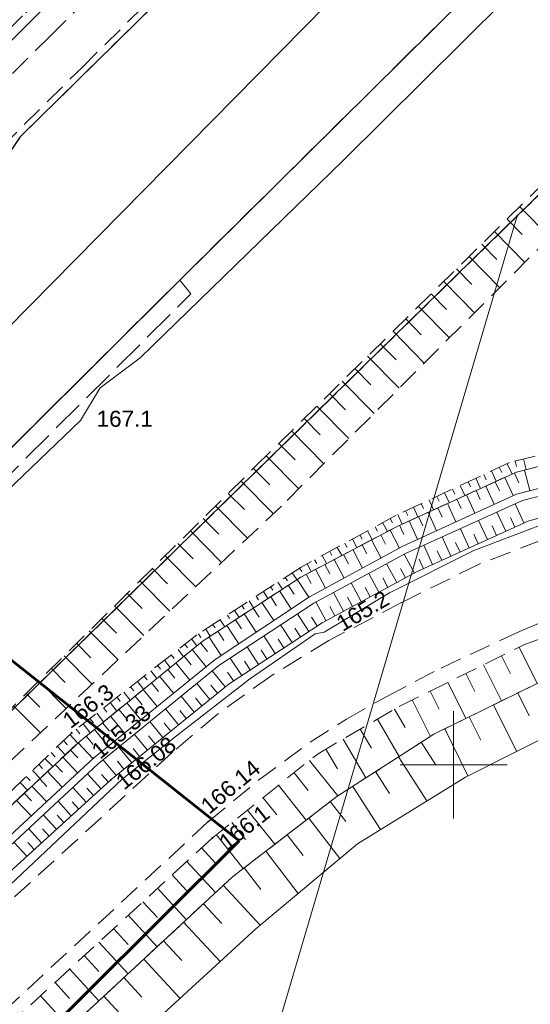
# Model space of a CAD drawing. Extents: x 7503703 to 7518012, y 5690450 to 5705715.
# Tile 41 of 50: x 7512730 to 7512754, y 5696889 to 5696935. Entities that reach past the tile are written whole.
import ezdxf

# ---------------------------------------------------------------- set-up
doc = ezdxf.new("R2010")
doc.units = 0
for name, pattern in [('PRZER1-1', [1, 0.5, -0.5]), ('PRZER2-1', [1.5, 1, -0.5]), ('PRZER3-1', [2, 1.5, -0.5])]:
    doc.linetypes.add(name, pattern=pattern)
doc.layers.get('0').update_dxf_attribs({"linetype": 'CONTINUOUS'})
for name, color, linetype, lineweight in [('EGDE', 7, 'CONTINUOUS', 18), ('EGPG', 7, 'CONTINUOUS', 18), ('GOSRBG', 7, 'CONTINUOUS', 18), ('GUPPRZ_O', 7, 'CONTINUOUS', 18), ('OTKC', 7, 'CONTINUOUS', 18), ('OTKG', 7, 'CONTINUOUS', 18), ('OTKJ', 7, 'CONTINUOUS', 18), ('OTKK', 7, 'CONTINUOUS', 25), ('OTKU', 7, 'CONTINUOUS', 18), ('OTRK', 7, 'CONTINUOUS', 18), ('OTRN', 7, 'CONTINUOUS', 13), ('OTRN_O', 7, 'CONTINUOUS', 13), ('OTRS', 7, 'CONTINUOUS', 13), ('OTRS_O', 7, 'CONTINUOUS', 13), ('OTRU', 7, 'CONTINUOUS', 18), ('Ramka sekcyjna', 7, 'CONTINUOUS', 18)]:
    doc.layers.add(name, color=color, linetype=linetype, lineweight=lineweight)
for name, color, linetype, lineweight, true_color in [('EGUG', 96, 'CONTINUOUS', 18, 0x008000), ('GESKLU', 96, 'CONTINUOUS', 18, 0x008000), ('SUEP', 1, 'CONTINUOUS', 18, 0xff0000), ('SUGP', 52, 'CONTINUOUS', 18, 0xbfbf00), ('SUKP', 36, 'CONTINUOUS', 18, 0x803300)]:
    doc.layers.add(name, color=color, linetype=linetype, lineweight=lineweight, true_color=true_color)
doc.styles.add('Arial', font='arial.ttf')

# ---------------------------------------------------------------- blocks, each defined once
blk = doc.blocks.new('D_GSPWPN1')
blk.add_hatch(color=0).paths.add_polyline_path([(-0.045, 0), (-0.043467, -0.011647), (-0.038971, -0.0225), (-0.03182, -0.03182), (-0.0225, -0.038971), (-0.011647, -0.043467), (0, -0.045), (0.011647, -0.043467), (0.0225, -0.038971), (0.03182, -0.03182), (0.038971, -0.0225), (0.043467, -0.011647), (0.045, 0), (0.043467, 0.011647), (0.038971, 0.0225), (0.03182, 0.03182), (0.0225, 0.038971), (0.011647, 0.043467), (0, 0.045), (-0.011647, 0.043467), (-0.0225, 0.038971), (-0.03182, 0.03182), (-0.038971, 0.0225), (-0.043467, 0.011647)])
blk = doc.blocks.new('D_GSPWPS1')
blk.add_hatch(color=0).paths.add_polyline_path([(-0.045, 0), (-0.043467, -0.011647), (-0.038971, -0.0225), (-0.03182, -0.03182), (-0.0225, -0.038971), (-0.011647, -0.043467), (0, -0.045), (0.011647, -0.043467), (0.0225, -0.038971), (0.03182, -0.03182), (0.038971, -0.0225), (0.043467, -0.011647), (0.045, 0), (0.043467, 0.011647), (0.038971, 0.0225), (0.03182, 0.03182), (0.0225, 0.038971), (0.011647, 0.043467), (0, 0.045), (-0.011647, 0.043467), (-0.0225, 0.038971), (-0.03182, 0.03182), (-0.038971, 0.0225), (-0.043467, 0.011647)])
blk = doc.blocks.new('D_GEPPGD1_2')
blk.add_hatch(color=0).paths.add_polyline_path([(0, -0.045), (0.013906, -0.042798), (0.02645, -0.036406), (0.036406, -0.02645), (0.042798, -0.013906), (0.045, 0), (0.042798, 0.013906), (0.036406, 0.02645), (0.02645, 0.036406), (0.013906, 0.042798), (0, 0.045), (-0.013906, 0.042798), (-0.02645, 0.036406), (-0.036406, 0.02645), (-0.042798, 0.013906), (-0.045, 0), (-0.042798, -0.013906), (-0.036406, -0.02645), (-0.02645, -0.036406), (-0.013906, -0.042798)])

msp = doc.modelspace()

# ---------------------------------------------------------------- linework, layer by layer
at = {"layer": 'EGDE', "color": 7, "linetype": 'Continuous', "lineweight": 18, "elevation": 10.22}
for points in [[(7512729.161, 5696902.336), (7512752.974, 5696925.642), (7512773.634, 5696945.879), (7512797.065, 5696968.816), (7512818.915, 5696990.213), (7512838.537, 5697009.42), (7512859.252, 5697029.706), (7512861.905, 5697038.564), (7512850.646, 5697050.063), (7512847.545, 5697053.223), (7512833.611, 5697039.586), (7512811.007, 5697017.48), (7512801.55, 5697008.23), (7512788.506, 5696995.453), (7512775.136, 5696982.375), (7512752.095, 5696959.778), (7512693.481, 5696901.899), (7512689.851, 5696898.43), (7512717.47, 5696890.889)], [(7512695.047, 5696787.292), (7512729.161, 5696902.336), (7512752.974, 5696925.642), (7512710.776, 5696782.632), (7512708.282, 5696783.37)]]:
    msp.add_lwpolyline(points, close=True, dxfattribs=at)
at = {"layer": 'EGUG', "color": 96, "linetype": 'PRZER1-1', "lineweight": 18, "true_color": 0x008000, "elevation": 10.08}
msp.add_lwpolyline([(7512693.481, 5696901.899), (7512752.095, 5696959.778), (7512775.136, 5696982.375), (7512788.506, 5696995.453), (7512801.55, 5697008.23), (7512811.007, 5697017.48), (7512833.611, 5697039.586), (7512847.545, 5697053.223), (7512850.646, 5697050.063), (7512861.905, 5697038.564), (7512859.252, 5697029.706), (7512838.537, 5697009.42), (7512818.915, 5696990.213), (7512797.065, 5696968.816), (7512773.634, 5696945.879), (7512752.974, 5696925.642), (7512729.161, 5696902.336), (7512717.47, 5696890.889), (7512689.851, 5696898.43)], close=True, dxfattribs=at)
msp.add_lwpolyline([(7512632.502, 5696809.033), (7512681.646, 5696856.369), (7512697.622, 5696871.76), (7512713.35, 5696886.929), (7512717.47, 5696890.889), (7512729.161, 5696902.336), (7512752.974, 5696925.642), (7512773.634, 5696945.879), (7512797.065, 5696968.816), (7512818.915, 5696990.213), (7512824.737, 5696986.83), (7512830.69, 5696983.37), (7512843.21, 5696976.09), (7512868.792, 5696961.226), (7512859.113, 5696928.83), (7512847.14, 5696889.52), (7512841.85, 5696872.13), (7512838.22, 5696867.12), (7512827.45, 5696855.45), (7512807.74, 5696835.39), (7512801.73, 5696828.43), (7512798.02, 5696824.61), (7512776.84, 5696802.84)], dxfattribs=at)
at = {"layer": 'GESKLU', "color": 96, "linetype": 'PRZER3-1', "lineweight": 18, "true_color": 0x008000, "elevation": 10.06}
msp.add_lwpolyline([(7512693.481, 5696901.899), (7512752.095, 5696959.778), (7512775.136, 5696982.375), (7512788.506, 5696995.453), (7512801.55, 5697008.23), (7512811.007, 5697017.48), (7512833.611, 5697039.586), (7512847.545, 5697053.223), (7512850.646, 5697050.063), (7512861.905, 5697038.564), (7512859.252, 5697029.706), (7512838.537, 5697009.42), (7512818.915, 5696990.213), (7512797.065, 5696968.816), (7512773.634, 5696945.879), (7512752.974, 5696925.642), (7512729.161, 5696902.336), (7512717.47, 5696890.889), (7512689.851, 5696898.43)], close=True, dxfattribs=at)
msp.add_lwpolyline([(7512632.502, 5696809.033), (7512681.646, 5696856.369), (7512697.622, 5696871.76), (7512713.35, 5696886.929), (7512717.47, 5696890.889), (7512729.161, 5696902.336), (7512752.974, 5696925.642), (7512773.634, 5696945.879), (7512797.065, 5696968.816), (7512818.915, 5696990.213), (7512824.737, 5696986.83), (7512830.69, 5696983.37), (7512843.21, 5696976.09), (7512868.792, 5696961.226), (7512859.113, 5696928.83), (7512847.14, 5696889.52), (7512841.85, 5696872.13), (7512838.22, 5696867.12), (7512827.45, 5696855.45), (7512807.74, 5696835.39), (7512801.73, 5696828.43), (7512798.02, 5696824.61), (7512776.84, 5696802.84)], dxfattribs=at)
at = {"layer": 'GOSRBG', "color": 3, "linetype": 'Continuous', "lineweight": 60, "elevation": 10.04}
msp.add_lwpolyline([(7512739.985, 5696896.446), (7512699.032, 5696928.944), (7512591.508, 5696959.84), (7512503.234, 5696985.761), (7512469.374, 5696889.223), (7512539.922, 5696865.093), (7512550.495, 5696898.359), (7512651.11, 5696869.527), (7512666.595, 5696861.927), (7512692.607, 5696849.266)], close=True, dxfattribs=at)
at = {"layer": 'OTKC', "color": 7, "linetype": 'PRZER2-1', "lineweight": 18, "elevation": 10.18}
msp.add_lwpolyline([(7512711.04, 5696916.35), (7512730.02, 5696935.13), (7512747.83, 5696952.75), (7512765.58, 5696970.3), (7512783.5, 5696987.98), (7512801.28, 5697005.57), (7512819.12, 5697023.18), (7512820.25, 5697022.06), (7512802.38, 5697004.43), (7512784.59, 5696986.86), (7512766.71, 5696969.22), (7512748.94, 5696951.65), (7512731.18, 5696934.06), (7512712.68, 5696915.72)], close=True, dxfattribs=at)
for points in [[(7512782.47, 5696914.99), (7512779.48, 5696914.88), (7512775.49, 5696914.63), (7512769.51, 5696913.97), (7512765.56, 5696913.41), (7512761.61, 5696912.67), (7512758.7, 5696911.97), (7512754.06, 5696910.48), (7512751.16, 5696909.36), (7512747.57, 5696907.58), (7512744.18, 5696905.81), (7512741.46, 5696904.15), (7512738.96, 5696902.35), (7512736.87, 5696900.59), (7512726.38, 5696890.96), (7512714.29, 5696879.83), (7512698.86, 5696865.66), (7512694.68, 5696861.82), (7512667.1, 5696834.17), (7512638.18, 5696805.03)], [(7512640.81, 5696802.57), (7512669.74, 5696831.7), (7512696.62, 5696858.71), (7512716.49, 5696877.01), (7512729, 5696888.49), (7512738.56, 5696897.36), (7512740.89, 5696899.28), (7512743.31, 5696901.06), (7512745, 5696902.14), (7512746.88, 5696903.2), (7512749.42, 5696904.52), (7512753.04, 5696906.22), (7512755.04, 5696907.05), (7512756.8, 5696907.64), (7512759.68, 5696908.49), (7512761.63, 5696908.99), (7512764.57, 5696909.57), (7512767.53, 5696910.08), (7512771.52, 5696910.63), (7512774.6, 5696910.96), (7512778.49, 5696911.23), (7512781.49, 5696911.37)]]:
    msp.add_lwpolyline(points, dxfattribs=at)
at = {"layer": 'OTKG', "color": 7, "linetype": 'PRZER2-1', "lineweight": 18, "elevation": 10.18}
msp.add_lwpolyline([(7512715.04, 5696915.13), (7512732.65, 5696932.58), (7512750.43, 5696950.19), (7512768.23, 5696967.78), (7512786.04, 5696985.38), (7512803.87, 5697002.97), (7512821.69, 5697020.57), (7512820.25, 5697022.06), (7512802.38, 5697004.43), (7512784.59, 5696986.86), (7512766.71, 5696969.22), (7512748.94, 5696951.65), (7512731.18, 5696934.06), (7512712.68, 5696915.72)], close=True, dxfattribs=at)
at = {"layer": 'OTKJ', "color": 7, "linetype": 'PRZER3-1', "lineweight": 18, "elevation": 10.18}
msp.add_lwpolyline([(7512802.522, 5696997.252), (7512775.464, 5696970.638), (7512758.23, 5696953.135), (7512742.227, 5696941.602), (7512729.763, 5696929.332), (7512721.939, 5696917.824, -0.369863), (7512716.16, 5696914.96), (7512715.04, 5696915.13), (7512712.68, 5696915.72), (7512711.04, 5696916.35), (7512710.97, 5696916.38), (7512707.32, 5696912.73), (7512707.37, 5696912.68), (7512708.52, 5696911.61), (7512709.96, 5696910.12, -0.334902), (7512710.58, 5696906.41), (7512696.899, 5696892.621), (7512695.112, 5696890.713), (7512691.269, 5696886.972), (7512678.169, 5696873.857), (7512666.138, 5696862.082), (7512645.924, 5696842.15), (7512623.874, 5696820.628), (7512606.734, 5696803.747)], format="xyb", dxfattribs=at)
msp.add_lwpolyline([(7512611.557, 5696798.557), (7512629.842, 5696816.509), (7512650.575, 5696836.803), (7512671.404, 5696857.173), (7512687.296, 5696868.773), (7512699.335, 5696881.17), (7512708.119, 5696893.984), (7512715.594, 5696901.122), (7512737.212, 5696922.643), (7512763.935, 5696949.102), (7512782.837, 5696967.833)], dxfattribs=at)
at = {"layer": 'OTKK', "color": 7, "linetype": 'Continuous', "lineweight": 25, "elevation": 10.18}
msp.add_lwpolyline([(7512824.922, 5697019.623), (7512802.522, 5696997.252), (7512775.464, 5696970.638), (7512758.23, 5696953.135), (7512742.227, 5696941.602), (7512729.763, 5696929.332), (7512721.939, 5696917.824, -0.369863), (7512716.16, 5696914.96, -0.047206), (7512712.68, 5696915.72), (7512711.04, 5696916.35), (7512710.97, 5696916.38)], format="xyb", dxfattribs=at)
msp.add_lwpolyline([(7512606.29, 5696793.88), (7512611.557, 5696798.557), (7512629.842, 5696816.509), (7512650.575, 5696836.803), (7512671.404, 5696857.173), (7512687.296, 5696868.773), (7512699.335, 5696881.17), (7512708.119, 5696893.984), (7512715.594, 5696901.122), (7512737.212, 5696922.643), (7512763.935, 5696949.102), (7512782.837, 5696967.833), (7512800.41, 5696984.95)], dxfattribs=at)
at = {"layer": 'OTKU', "color": 7, "linetype": 'PRZER3-1', "lineweight": 18, "elevation": 10.18}
msp.add_lwpolyline([(7512671.404, 5696857.173), (7512671.802, 5696856.605), (7512674.912, 5696859.046), (7512687.046, 5696867.711), (7512688.556, 5696867.69), (7512689.348, 5696866.891), (7512691.538, 5696869.166), (7512690.093, 5696870.544), (7512692.266, 5696872.782), (7512694.561, 5696872.063), (7512697.07, 5696874.48), (7512701.58, 5696879.15), (7512700.99, 5696880.36), (7512700.38, 5696880.99), (7512703.46, 5696885.33), (7512708.788, 5696893.145), (7512737.734, 5696922.003), (7512737.212, 5696922.643), (7512715.594, 5696901.122), (7512708.119, 5696893.984), (7512699.335, 5696881.17), (7512687.296, 5696868.773)], close=True, dxfattribs=at)
at = {"layer": 'OTRK', "color": 7, "linetype": 'PRZER2-1', "lineweight": 18, "elevation": 10.06}
msp.add_lwpolyline([(7512708.44, 5696880.09), (7512709.42, 5696882.46), (7512710.63, 5696884.32), (7512722.45, 5696895.82), (7512740.74, 5696913.93), (7512763.98, 5696936.78), (7512778.03, 5696950.93), (7512788.84, 5696961.54), (7512795.33, 5696967.76), (7512789.57, 5696960.66), (7512779.14, 5696949.77), (7512765.18, 5696935.36), (7512741.96, 5696912.08), (7512723.33, 5696894.55), (7512711.82, 5696883.33), (7512711.26, 5696881.34)], close=True, dxfattribs=at)
at = {"layer": 'OTRK', "color": 7, "linetype": 'Continuous', "lineweight": 18, "elevation": 10.06}
for points in [[(7512753.088, 5696926.071), (7512754.492, 5696924.644)], [(7512752.497, 5696925.489), (7512753.201, 5696924.773)], [(7512751.905, 5696924.907), (7512753.319, 5696923.469)], [(7512751.313, 5696924.325), (7512752.023, 5696923.603)], [(7512750.721, 5696923.743), (7512752.147, 5696922.293)], [(7512750.129, 5696923.162), (7512750.845, 5696922.434)], [(7512749.537, 5696922.58), (7512750.974, 5696921.118)], [(7512748.945, 5696921.998), (7512749.667, 5696921.264)], [(7512748.353, 5696921.416), (7512749.802, 5696919.942)], [(7512747.762, 5696920.834), (7512748.489, 5696920.094)], [(7512747.17, 5696920.252), (7512748.63, 5696918.767)], [(7512746.578, 5696919.67), (7512747.311, 5696918.925)], [(7512745.986, 5696919.088), (7512747.457, 5696917.591)], [(7512745.394, 5696918.506), (7512746.133, 5696917.755)], [(7512744.802, 5696917.924), (7512746.285, 5696916.416)], [(7512744.21, 5696917.342), (7512744.954, 5696916.585)], [(7512743.618, 5696916.76), (7512745.112, 5696915.241)], [(7512743.027, 5696916.178), (7512743.776, 5696915.416)], [(7512742.435, 5696915.596), (7512743.94, 5696914.065)], [(7512741.843, 5696915.014), (7512742.598, 5696914.246)], [(7512741.251, 5696914.432), (7512742.768, 5696912.89)], [(7512752.498, 5696914.068), (7512752.726, 5696913.577)], [(7512752.88, 5696914.188), (7512752.943, 5696913.939)], [(7512753.27, 5696914.287), (7512753.395, 5696913.79)], [(7512740.659, 5696913.85), (7512741.423, 5696913.079)], [(7512751.404, 5696913.559), (7512751.516, 5696913.319)], [(7512751.769, 5696913.729), (7512751.994, 5696913.245)], [(7512752.133, 5696913.898), (7512752.247, 5696913.655)], [(7512740.069, 5696913.266), (7512741.589, 5696911.731)], [(7512750.311, 5696913.051), (7512750.53, 5696912.58)], [(7512750.675, 5696913.22), (7512750.785, 5696912.983)], [(7512751.04, 5696913.39), (7512751.262, 5696912.912)], [(7512739.48, 5696912.682), (7512740.232, 5696911.922)], [(7512749.581, 5696912.712), (7512749.797, 5696912.247)], [(7512749.946, 5696912.881), (7512750.055, 5696912.647)], [(7512738.89, 5696912.098), (7512740.38, 5696910.593)], [(7512748.488, 5696912.203), (7512748.593, 5696911.976)], [(7512748.852, 5696912.373), (7512749.065, 5696911.915)], [(7512749.217, 5696912.542), (7512749.324, 5696912.311)], [(7512747.394, 5696911.694), (7512747.601, 5696911.249)], [(7512747.759, 5696911.864), (7512747.863, 5696911.64)], [(7512748.123, 5696912.034), (7512748.333, 5696911.582)], [(7512738.3, 5696911.514), (7512739.038, 5696910.769)], [(7512746.686, 5696911.314), (7512746.91, 5696910.903)], [(7512747.039, 5696911.507), (7512747.152, 5696911.299)], [(7512737.71, 5696910.93), (7512739.17, 5696909.455)], [(7512745.627, 5696910.737), (7512745.735, 5696910.539)], [(7512745.98, 5696910.929), (7512746.198, 5696910.528)], [(7512746.333, 5696911.122), (7512746.443, 5696910.919)], [(7512737.12, 5696910.346), (7512737.843, 5696909.616)], [(7512744.921, 5696910.352), (7512745.026, 5696910.159)], [(7512745.274, 5696910.545), (7512745.487, 5696910.153)], [(7512744.215, 5696909.967), (7512744.317, 5696909.779)], [(7512744.568, 5696910.16), (7512744.775, 5696909.779)], [(7512736.531, 5696909.762), (7512737.961, 5696908.317)], [(7512743.156, 5696909.39), (7512743.352, 5696909.029)], [(7512743.509, 5696909.583), (7512743.608, 5696909.4)], [(7512743.862, 5696909.775), (7512744.064, 5696909.404)], [(7512735.941, 5696909.178), (7512736.649, 5696908.463)], [(7512742.469, 5696908.973), (7512742.678, 5696908.651)], [(7512742.806, 5696909.192), (7512742.915, 5696909.024)], [(7512735.351, 5696908.594), (7512736.752, 5696907.179)], [(7512741.795, 5696908.534), (7512742.005, 5696908.211)], [(7512742.132, 5696908.753), (7512742.237, 5696908.592)], [(7512734.761, 5696908.01), (7512735.454, 5696907.31)], [(7512741.121, 5696908.095), (7512741.333, 5696907.771)], [(7512741.458, 5696908.315), (7512741.564, 5696908.153)], [(7512740.447, 5696907.657), (7512740.66, 5696907.33)], [(7512740.784, 5696907.876), (7512740.89, 5696907.713)], [(7512734.171, 5696907.426), (7512735.542, 5696906.041)], [(7512739.773, 5696907.218), (7512739.987, 5696906.89)], [(7512740.11, 5696907.437), (7512740.217, 5696907.274)], [(7512733.581, 5696906.842), (7512734.259, 5696906.157)], [(7512739.1, 5696906.779), (7512739.314, 5696906.45)], [(7512739.436, 5696906.999), (7512739.543, 5696906.834)], [(7512732.992, 5696906.258), (7512734.333, 5696904.903)], [(7512738.089, 5696906.121), (7512738.197, 5696905.955)], [(7512738.426, 5696906.341), (7512738.641, 5696906.009)], [(7512738.763, 5696906.56), (7512738.87, 5696906.395)], [(7512732.402, 5696905.674), (7512733.065, 5696905.004)], [(7512737.767, 5696905.88), (7512738.017, 5696905.561)], [(7512737.134, 5696905.385), (7512737.393, 5696905.053)], [(7512737.451, 5696905.632), (7512737.578, 5696905.47)], [(7512753.063, 5696905.503), (7512753.904, 5696903.804)], [(7512731.812, 5696905.09), (7512733.123, 5696903.765)], [(7512736.501, 5696904.889), (7512736.77, 5696904.545)], [(7512736.817, 5696905.137), (7512736.95, 5696904.968)], [(7512752.231, 5696905.091), (7512752.649, 5696904.245)], [(7512731.222, 5696904.506), (7512731.87, 5696903.851)], [(7512735.868, 5696904.393), (7512736.147, 5696904.036)], [(7512736.184, 5696904.641), (7512736.321, 5696904.466)], [(7512751.399, 5696904.679), (7512752.235, 5696902.989)], [(7512730.632, 5696903.922), (7512731.914, 5696902.627)], [(7512735.234, 5696903.898), (7512735.524, 5696903.528)], [(7512735.551, 5696904.146), (7512735.693, 5696903.964)], [(7512749.734, 5696903.855), (7512750.569, 5696902.169)], [(7512750.567, 5696904.267), (7512750.984, 5696903.423)], [(7512734.601, 5696903.402), (7512734.901, 5696903.019)], [(7512734.918, 5696903.65), (7512735.065, 5696903.462)], [(7512748.902, 5696903.444), (7512749.319, 5696902.601)], [(7512730.042, 5696903.338), (7512730.676, 5696902.698)], [(7512733.968, 5696902.907), (7512734.277, 5696902.511)], [(7512734.284, 5696903.155), (7512734.437, 5696902.96)], [(7512748.07, 5696903.032), (7512748.913, 5696901.329)], [(7512729.453, 5696902.754), (7512730.705, 5696901.489)], [(7512733.651, 5696902.659), (7512733.809, 5696902.458)], [(7512747.246, 5696902.605), (7512747.744, 5696901.751)], [(7512733.018, 5696902.164), (7512733.18, 5696901.956)], [(7512733.335, 5696902.411), (7512733.654, 5696902.003)], [(7512746.444, 5696902.138), (7512747.461, 5696900.394)], [(7512732.385, 5696901.668), (7512732.552, 5696901.454)], [(7512732.701, 5696901.916), (7512733.031, 5696901.494)], [(7512745.642, 5696901.67), (7512746.161, 5696900.78)], [(7512731.787, 5696901.131), (7512731.976, 5696900.936)], [(7512732.077, 5696901.41), (7512732.458, 5696901.014)], [(7512744.84, 5696901.202), (7512745.898, 5696899.388)], [(7512731.498, 5696900.852), (7512731.87, 5696900.465)], [(7512744.038, 5696900.735), (7512744.577, 5696899.81)], [(7512730.918, 5696900.295), (7512731.283, 5696899.916)], [(7512731.208, 5696900.573), (7512731.392, 5696900.382)], [(7512743.277, 5696900.207), (7512744.598, 5696898.551)], [(7512730.339, 5696899.737), (7512730.695, 5696899.367)], [(7512730.629, 5696900.016), (7512730.809, 5696899.829)], [(7512730.05, 5696899.458), (7512730.226, 5696899.275)], [(7512742.551, 5696899.628), (7512743.205, 5696898.808)], [(7512729.76, 5696899.179), (7512730.108, 5696898.818)], [(7512741.825, 5696899.049), (7512743.123, 5696897.421)], [(7512741.1, 5696898.47), (7512741.744, 5696897.662)], [(7512740.374, 5696897.891), (7512741.652, 5696896.288)], [(7512739.648, 5696897.312), (7512740.282, 5696896.517)], [(7512738.922, 5696896.733), (7512740.18, 5696895.155)], [(7512738.227, 5696896.118), (7512738.896, 5696895.39)], [(7512737.543, 5696895.49), (7512738.883, 5696894.031)], [(7512736.86, 5696894.862), (7512737.531, 5696894.131)], [(7512736.176, 5696894.234), (7512737.522, 5696892.768)], [(7512735.492, 5696893.606), (7512736.167, 5696892.871)], [(7512734.808, 5696892.978), (7512736.161, 5696891.506)], [(7512734.125, 5696892.35), (7512734.802, 5696891.612)], [(7512733.441, 5696891.722), (7512734.799, 5696890.243)], [(7512732.757, 5696891.093), (7512733.438, 5696890.352)], [(7512732.073, 5696890.465), (7512733.438, 5696888.98)], [(7512731.39, 5696889.837), (7512732.073, 5696889.093)], [(7512730.706, 5696889.209), (7512732.076, 5696887.717)]]:
    msp.add_lwpolyline(points, dxfattribs=at)
at = {"layer": 'OTRK', "color": 7, "linetype": 'PRZER2-1', "lineweight": 18, "elevation": 10.06}
for points in [[(7512780.34, 5696919.36), (7512771.21, 5696918.1), (7512762.54, 5696916.63), (7512752.61, 5696914.12), (7512747.32, 5696911.66), (7512742.88, 5696909.24), (7512738.01, 5696906.07), (7512732.17, 5696901.5), (7512724.04, 5696893.67), (7512714.78, 5696885.22), (7512712.38, 5696882.53), (7512723.98, 5696893.09), (7512732.56, 5696901.11), (7512738.26, 5696905.76), (7512742.86, 5696908.77), (7512747.36, 5696911.14), (7512752.93, 5696913.67), (7512762.51, 5696916.13), (7512770.87, 5696917.51), (7512779.36, 5696918.2), (7512798.75, 5696918.37)], [(7512641.25, 5696801.96), (7512670.2, 5696831.21), (7512697.09, 5696858.21), (7512716.93, 5696876.47), (7512729.15, 5696887.78), (7512738.73, 5696896.58), (7512743.67, 5696900.52), (7512747.46, 5696902.73), (7512753.28, 5696905.61), (7512756.58, 5696906.81), (7512761.83, 5696908.35), (7512768.22, 5696909.49), (7512771.74, 5696909.88), (7512778.27, 5696910.56), (7512788.64, 5696910.74)], [(7512788.68, 5696909.14), (7512778.8, 5696909.26), (7512771.82, 5696908.48), (7512771.8, 5696908.32), (7512771.29, 5696908.42), (7512771.27, 5696908.32), (7512762.42, 5696906.39), (7512756.6, 5696904.94), (7512753.8, 5696903.76), (7512749.07, 5696901.43), (7512744.55, 5696898.52), (7512739.68, 5696894.77), (7512730.16, 5696885.94), (7512718.25, 5696875.02), (7512698.16, 5696856.38), (7512671.27, 5696829.6), (7512641.76, 5696800.07)]]:
    msp.add_lwpolyline(points, dxfattribs=at)
at = {"layer": 'OTRU', "color": 7, "linetype": 'Continuous', "lineweight": 18, "elevation": 10.06}
for points in [[(7512798.75, 5696918.37), (7512779.36, 5696918.2), (7512770.87, 5696917.51), (7512762.51, 5696916.13), (7512752.93, 5696913.67), (7512747.36, 5696911.14), (7512742.86, 5696908.77), (7512738.26, 5696905.76), (7512732.56, 5696901.11), (7512723.98, 5696893.09), (7512712.38, 5696882.53)], [(7512713.14, 5696881.74), (7512724.46, 5696892.22), (7512733.18, 5696900.31), (7512738.87, 5696904.92), (7512743.27, 5696907.85), (7512747.63, 5696910.21), (7512752.93, 5696912.65), (7512762.77, 5696915.16), (7512770.98, 5696916.51), (7512779.35, 5696917.19), (7512798.63, 5696917.37)], [(7512798.53, 5696916.03), (7512779.76, 5696915.88), (7512771.37, 5696915.21), (7512763.07, 5696913.86), (7512753.51, 5696911.4), (7512748.27, 5696909.01), (7512743.86, 5696906.64), (7512739.52, 5696903.79), (7512734, 5696899.3), (7512725.22, 5696891.32), (7512713.83, 5696880.85), (7512712.93, 5696880.72), (7512713.34, 5696881.51), (7512724.72, 5696891.97), (7512733.41, 5696900.05), (7512739.04, 5696904.64), (7512743.48, 5696907.56), (7512747.76, 5696909.87), (7512753.21, 5696912.35), (7512762.87, 5696914.82), (7512771.13, 5696916.21), (7512779.36, 5696916.88), (7512798.61, 5696917)], [(7512752.842, 5696913.63), (7512753.047, 5696913.181)], [(7512753.313, 5696913.768), (7512753.559, 5696912.81)], [(7512751.5, 5696913.02), (7512751.886, 5696912.17)], [(7512751.947, 5696913.224), (7512752.14, 5696912.799)], [(7512752.395, 5696913.427), (7512752.779, 5696912.581)], [(7512750.605, 5696912.614), (7512750.993, 5696911.758)], [(7512751.052, 5696912.817), (7512751.246, 5696912.391)], [(7512749.71, 5696912.207), (7512750.1, 5696911.347)], [(7512750.157, 5696912.411), (7512750.352, 5696911.982)], [(7512753.286, 5696911.298), (7512752.875, 5696912.198)], [(7512748.815, 5696911.801), (7512749.207, 5696910.936)], [(7512749.262, 5696912.004), (7512749.458, 5696911.573)], [(7512752.432, 5696910.908), (7512752.021, 5696911.809)], [(7512747.472, 5696911.191), (7512747.67, 5696910.755)], [(7512747.92, 5696911.394), (7512748.314, 5696910.525)], [(7512748.367, 5696911.597), (7512748.564, 5696911.164)], [(7512751.579, 5696910.519), (7512751.168, 5696911.421)], [(7512752.859, 5696911.103), (7512752.654, 5696911.553)], [(7512746.599, 5696910.739), (7512746.822, 5696910.316)], [(7512747.034, 5696910.968), (7512747.477, 5696910.127)], [(7512750.725, 5696910.13), (7512750.314, 5696911.032)], [(7512751.152, 5696910.325), (7512750.946, 5696910.775)], [(7512752.006, 5696910.714), (7512751.8, 5696911.164)], [(7512745.729, 5696910.281), (7512745.955, 5696909.853)], [(7512746.164, 5696910.51), (7512746.612, 5696909.659)], [(7512749.019, 5696909.351), (7512748.606, 5696910.255)], [(7512749.872, 5696909.741), (7512749.46, 5696910.644)], [(7512750.299, 5696909.935), (7512750.093, 5696910.387)], [(7512744.86, 5696909.823), (7512745.088, 5696909.39)], [(7512745.294, 5696910.052), (7512745.748, 5696909.191)], [(7512748.169, 5696908.956), (7512747.696, 5696909.835)], [(7512749.445, 5696909.546), (7512749.239, 5696909.998)], [(7512743.99, 5696909.365), (7512744.22, 5696908.927)], [(7512744.425, 5696909.594), (7512744.883, 5696908.723)], [(7512747.342, 5696908.511), (7512746.87, 5696909.39)], [(7512748.592, 5696909.157), (7512748.386, 5696909.609)], [(7512743.12, 5696908.907), (7512743.353, 5696908.464)], [(7512743.555, 5696909.136), (7512744.019, 5696908.255)], [(7512746.516, 5696908.067), (7512746.045, 5696908.944)], [(7512747.755, 5696908.733), (7512747.519, 5696909.173)], [(7512742.695, 5696908.662), (7512743.239, 5696907.829)], [(7512745.69, 5696907.623), (7512745.22, 5696908.499)], [(7512746.929, 5696908.289), (7512746.693, 5696908.728)], [(7512643.25, 5696797.72), (7512672.83, 5696827.43), (7512699.17, 5696853.95), (7512719.24, 5696872.6), (7512731.55, 5696883.89), (7512740.76, 5696892.34), (7512745.52, 5696896.31), (7512750.55, 5696899.43), (7512755.03, 5696901.69), (7512762.11, 5696903.85), (7512770.81, 5696905.42), (7512771.27, 5696908.32), (7512762.42, 5696906.39), (7512756.6, 5696904.94), (7512753.8, 5696903.76), (7512749.07, 5696901.43), (7512744.55, 5696898.52), (7512739.68, 5696894.77), (7512730.16, 5696885.94), (7512718.25, 5696875.02), (7512698.16, 5696856.38), (7512671.27, 5696829.6), (7512641.76, 5696800.07)], [(7512741.872, 5696908.123), (7512742.421, 5696907.285)], [(7512742.283, 5696908.393), (7512742.557, 5696907.975)], [(7512744.864, 5696907.179), (7512744.394, 5696908.053)], [(7512746.103, 5696907.845), (7512745.868, 5696908.284)], [(7512741.049, 5696907.585), (7512741.603, 5696906.74)], [(7512741.461, 5696907.854), (7512741.736, 5696907.433)], [(7512744.038, 5696906.735), (7512743.569, 5696907.608)], [(7512745.277, 5696907.401), (7512745.042, 5696907.839)], [(7512740.227, 5696907.047), (7512740.784, 5696906.195)], [(7512740.638, 5696907.316), (7512740.916, 5696906.892)], [(7512743.244, 5696906.236), (7512742.708, 5696907.052)], [(7512744.451, 5696906.957), (7512744.216, 5696907.394)], [(7512739.815, 5696906.778), (7512740.095, 5696906.35)], [(7512743.636, 5696906.493), (7512743.368, 5696906.902)], [(7512738.993, 5696906.24), (7512739.275, 5696905.808)], [(7512739.404, 5696906.509), (7512739.966, 5696905.65)], [(7512742.46, 5696905.721), (7512741.925, 5696906.537)], [(7512742.852, 5696905.978), (7512742.584, 5696906.387)], [(7512738.177, 5696905.692), (7512738.504, 5696905.291)], [(7512738.582, 5696905.97), (7512739.148, 5696905.105)], [(7512741.676, 5696905.206), (7512741.141, 5696906.022)], [(7512742.068, 5696905.463), (7512741.801, 5696905.871)], [(7512737.796, 5696905.381), (7512738.45, 5696904.58)], [(7512740.892, 5696904.691), (7512740.357, 5696905.506)], [(7512741.284, 5696904.949), (7512741.017, 5696905.356)], [(7512737.034, 5696904.76), (7512737.686, 5696903.961)], [(7512737.415, 5696905.071), (7512737.742, 5696904.671)], [(7512740.108, 5696904.176), (7512739.573, 5696904.991)], [(7512740.5, 5696904.434), (7512740.233, 5696904.841)], [(7512736.653, 5696904.449), (7512736.979, 5696904.05)], [(7512739.338, 5696903.642), (7512738.731, 5696904.388)], [(7512739.716, 5696903.919), (7512739.449, 5696904.326)], [(7512735.892, 5696903.828), (7512736.216, 5696903.43)], [(7512736.273, 5696904.139), (7512736.922, 5696903.342)], [(7512735.511, 5696903.517), (7512736.159, 5696902.723)], [(7512738.611, 5696903.05), (7512738.004, 5696903.796)], [(7512738.975, 5696903.346), (7512738.671, 5696903.719)], [(7512753.002, 5696903.367), (7512753.534, 5696902.285)], [(7512734.749, 5696902.896), (7512735.395, 5696902.104)], [(7512735.13, 5696903.207), (7512735.453, 5696902.81)], [(7512737.883, 5696902.459), (7512737.278, 5696903.203)], [(7512738.247, 5696902.754), (7512737.944, 5696903.127)], [(7512734.368, 5696902.585), (7512734.691, 5696902.19)], [(7512737.155, 5696901.867), (7512736.551, 5696902.61)], [(7512737.519, 5696902.163), (7512737.217, 5696902.535)], [(7512751.864, 5696902.806), (7512752.934, 5696900.633)], [(7512733.987, 5696902.274), (7512734.631, 5696901.486)], [(7512736.428, 5696901.275), (7512735.824, 5696902.018)], [(7512750.726, 5696902.246), (7512751.264, 5696901.154)], [(7512733.226, 5696901.653), (7512733.867, 5696900.867)], [(7512733.606, 5696901.964), (7512733.928, 5696901.57)], [(7512736.792, 5696901.571), (7512736.489, 5696901.942)], [(7512749.588, 5696901.685), (7512750.669, 5696899.49)], [(7512732.845, 5696901.342), (7512733.165, 5696900.95)], [(7512735.7, 5696900.683), (7512735.097, 5696901.425)], [(7512736.064, 5696900.979), (7512735.762, 5696901.35)], [(7512748.489, 5696901.056), (7512749.157, 5696900.018)], [(7512732.11, 5696900.69), (7512732.454, 5696900.322)], [(7512732.469, 5696901.025), (7512733.157, 5696900.289)], [(7512734.973, 5696900.091), (7512734.37, 5696900.832)], [(7512735.336, 5696900.387), (7512735.035, 5696900.758)], [(7512731.751, 5696900.354), (7512732.437, 5696899.62)], [(7512734.245, 5696899.499), (7512733.643, 5696900.24)], [(7512734.609, 5696899.795), (7512734.307, 5696900.166)], [(7512747.423, 5696900.369), (7512748.747, 5696898.312)], [(7512731.033, 5696899.683), (7512731.716, 5696898.952)], [(7512731.392, 5696900.018), (7512731.734, 5696899.652)], [(7512746.356, 5696899.683), (7512747.013, 5696898.663)], [(7512730.674, 5696899.347), (7512731.015, 5696898.982)], [(7512733.54, 5696898.881), (7512732.905, 5696899.58)], [(7512733.887, 5696899.197), (7512733.567, 5696899.548)], [(7512730.315, 5696899.011), (7512730.995, 5696898.283)], [(7512732.845, 5696898.251), (7512732.218, 5696898.941)], [(7512733.192, 5696898.566), (7512732.877, 5696898.913)], [(7512745.289, 5696898.996), (7512746.591, 5696896.974)], [(7512729.597, 5696898.34), (7512730.275, 5696897.615)], [(7512729.956, 5696898.676), (7512730.295, 5696898.312)], [(7512732.151, 5696897.62), (7512731.531, 5696898.303)], [(7512732.498, 5696897.935), (7512732.186, 5696898.279)], [(7512744.242, 5696898.283), (7512744.962, 5696897.347)], [(7512731.457, 5696896.989), (7512730.844, 5696897.664)], [(7512731.804, 5696897.304), (7512731.496, 5696897.644)], [(7512743.237, 5696897.509), (7512744.692, 5696895.619)], [(7512730.763, 5696896.358), (7512730.157, 5696897.025)], [(7512731.11, 5696896.673), (7512730.805, 5696897.009)], [(7512742.232, 5696896.735), (7512742.974, 5696895.771)], [(7512730.069, 5696895.727), (7512729.47, 5696896.386)], [(7512730.416, 5696896.043), (7512730.115, 5696896.374)], [(7512741.227, 5696895.961), (7512742.742, 5696893.993)], [(7512740.222, 5696895.187), (7512740.995, 5696894.184)], [(7512739.251, 5696894.372), (7512740.972, 5696892.517)], [(7512738.321, 5696893.51), (7512739.175, 5696892.59)], [(7512737.391, 5696892.647), (7512739.094, 5696890.812)], [(7512736.461, 5696891.785), (7512737.31, 5696890.869)], [(7512735.531, 5696890.922), (7512737.225, 5696889.097)], [(7512734.602, 5696890.06), (7512735.446, 5696889.149)], [(7512733.672, 5696889.197), (7512735.355, 5696887.381)]]:
    msp.add_lwpolyline(points, dxfattribs=at)
at = {"layer": 'Ramka sekcyjna', "color": 7, "linetype": 'Continuous', "lineweight": 18, "elevation": 100, "flags": 128}
for points in [[(7512750, 5696897.5), (7512750, 5696902.5)], [(7512752.5, 5696900), (7512747.5, 5696900)]]:
    msp.add_lwpolyline(points, dxfattribs=at)
at = {"layer": 'SUEP', "color": 1, "linetype": 'Continuous', "lineweight": 18, "true_color": 0xff0000, "elevation": 10.14}
for points in [[(7512787.765, 5696971.146), (7512777.545, 5696960.777), (7512775.895, 5696959.647), (7512774.755, 5696958.117), (7512765.715, 5696949.308), (7512756.484, 5696940), (7512754.734, 5696938.7), (7512753.644, 5696937.73), (7512752.374, 5696935.7), (7512744.844, 5696928.232), (7512735.363, 5696919.014), (7512733.492, 5696917.614), (7512732.582, 5696916.084), (7512723.021, 5696906.937), (7512714.42, 5696898.079), (7512712.56, 5696896.729), (7512711.73, 5696895.319), (7512706.28, 5696889.06), (7512700.441, 5696880.69)], [(7512785.36, 5696915.64), (7512779.51, 5696915.4), (7512775.02, 5696915.16), (7512767.18, 5696914.27), (7512763.96, 5696913.61), (7512758.5, 5696912.46), (7512754.71, 5696911.44), (7512750.95, 5696910.02), (7512747, 5696908.04), (7512743.95, 5696906.2), (7512743.54, 5696906.12), (7512740.47, 5696904), (7512737.06, 5696901.36), (7512734.52, 5696899.33), (7512729.02, 5696894.13), (7512720.32, 5696886.17), (7512713.3, 5696879.81), (7512697.88, 5696865.66), (7512697.81, 5696866.56), (7512693.99, 5696871.01), (7512692.9, 5696871.57), (7512691.693, 5696872.035)]]:
    msp.add_lwpolyline(points, dxfattribs=at)
at = {"layer": 'SUGP', "color": 52, "linetype": 'Continuous', "lineweight": 18, "true_color": 0xbfbf00, "elevation": 10.14}
msp.add_lwpolyline([(7512777.568, 5696982.523), (7512765.053, 5696970.711), (7512749.363, 5696954.029), (7512724.684, 5696929.133), (7512695.747, 5696900.483), (7512669.677, 5696874.318), (7512658.98, 5696863.18), (7512658.48, 5696862.69), (7512652.961, 5696857.755), (7512649.649, 5696854.412), (7512627.912, 5696832.437), (7512609.14, 5696813.628)], dxfattribs=at)
at = {"layer": 'SUKP', "color": 36, "linetype": 'Continuous', "lineweight": 18, "true_color": 0x803300, "elevation": 10.14}
msp.add_lwpolyline([(7512899.014, 5697116.8), (7512885.847, 5697086.69), (7512879.167, 5697071.41), (7512878.967, 5697070.95), (7512842.901, 5697031.907), (7512842.521, 5697031.567), (7512800.136, 5696993.213), (7512799.766, 5696992.873), (7512765.415, 5696956.918), (7512765.065, 5696956.558), (7512764.83, 5696956.321), (7512758.99, 5696950.67), (7512722.734, 5696913.861), (7512722.412, 5696913.536), (7512722.061, 5696913.176), (7512709.98, 5696900.779), (7512709.63, 5696900.419)], dxfattribs=at)

# ---------------------------------------------------------------- block references
at = {"layer": 'EGPG', "color": 7, "linetype": 'Continuous', "lineweight": 18}
msp.add_blockref('D_GEPPGD1_2', (7512752.974, 5696925.642, 10.24), dxfattribs=at)
at = {"layer": 'OTRN', "color": 7, "linetype": 'Continuous', "lineweight": 13}
for p in [(7512732.17, 5696901.5, 10.08), (7512738.73, 5696896.58, 10.08)]:
    msp.add_blockref('D_GSPWPN1', p, dxfattribs=at)
at = {"layer": 'OTRS', "color": 7, "linetype": 'Continuous', "lineweight": 13}
for p in [(7512733.18, 5696900.31, 10.08), (7512734, 5696899.3, 10.08), (7512738.56, 5696897.36, 10.08)]:
    msp.add_blockref('D_GSPWPS1', p, dxfattribs=at)

# ---------------------------------------------------------------- texts
at = {"layer": 'GUPPRZ_O', "color": 1, "linetype": 'Continuous', "lineweight": 0, "true_color": 0xff0000, "style": 'Arial'}
msp.add_text('167.1', height=0.75, dxfattribs=at).set_placement((7512733.332, 5696915.791, 10.8))
msp.add_text('165.2', height=0.75, rotation=30.5954, dxfattribs=at).set_placement((7512744.817, 5696906.203, 10.8))
at = {"layer": 'OTRN_O', "color": 7, "linetype": 'Continuous', "lineweight": 0, "style": 'Arial'}
for s, rotation, p in [('166.3', 36.9054, (7512732.109, 5696901.659, 10.8)), ('166.1', 38.1566, (7512739.429, 5696895.974, 10.8))]:
    msp.add_text(s, height=0.75, rotation=rotation, dxfattribs=at).set_placement(p)
at = {"layer": 'OTRS_O', "color": 7, "linetype": 'Continuous', "lineweight": 0, "style": 'Arial'}
for s, rotation, p in [('165.33', 40.0831, (7512733.496, 5696900.229, 10.8)), ('166.08', 38.614, (7512734.613, 5696898.796, 10.8)), ('166.14', 39.7909, (7512738.591, 5696897.661, 10.8))]:
    msp.add_text(s, height=0.75, rotation=rotation, dxfattribs=at).set_placement(p)

doc.saveas('drawing.dxf')
